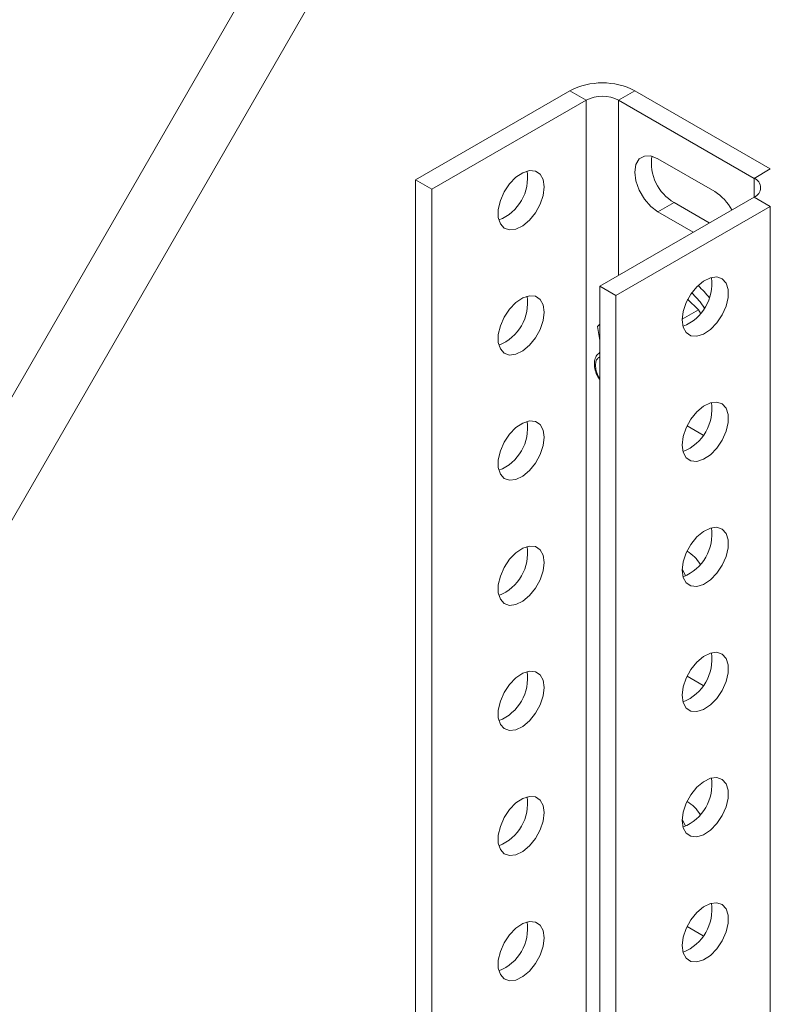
# Model space of a CAD drawing. Header units: millimetres. Extents: x -395 to 418, y -1783 to -26.
# Tile 10 of 35: x -124 to -26, y -1229 to -1100. Entities that reach past the tile are written whole.
import ezdxf

# ---------------------------------------------------------------- set-up
doc = ezdxf.new("R2010")
doc.units = ezdxf.units.MM

msp = doc.modelspace()

# ---------------------------------------------------------------- linework, layer by layer
at = {"color": 7, "linetype": 'Continuous', "lineweight": 15}
for p, q in [((-56.48, -1030.45), (-273.62, -1406.55)), ((-266.69, -1410.55), (-49.55, -1034.45)), ((-52.47, -1109.73), (-72.62, -1121.36)), ((-26.31, -1119.93), (-43.99, -1109.73)), ((-50.35, -1110.95), (-70.5, -1122.59)), ((-28.43, -1121.16), (-46.11, -1110.95)), ((-33.56, -1122.89), (-40.98, -1118.61)), ((-72.62, -1121.36), (-72.62, -1278.8)), ((-70.5, -1122.59), (-72.62, -1121.36)), ((-70.5, -1122.59), (-70.5, -1280.03)), ((-48.58, -1135.24), (-28.43, -1123.61)), ((-46.46, -1136.46), (-26.31, -1124.83)), ((-34.27, -1126.97), (-38.86, -1124.32)), ((-40.98, -1125.55), (-36.39, -1128.2)), ((-46.46, -1136.46), (-48.58, -1135.24)), ((-48.58, -1135.24), (-48.58, -1302.13)), ((-46.46, -1136.46), (-46.46, -1595.49)), ((-37.12, -1136.92), (-35.68, -1138.3)), ((-35.68, -1138.3), (-37.8, -1139.53)), ((-35.44, -1138.76), (-35.68, -1138.3)), ((-48.85, -1140.48), (-48.58, -1140.17)), ((-48.58, -1142.3), (-48.85, -1140.48)), ((-48.56, -1143.86), (-48.64, -1143.93)), ((-35.07, -1154.68), (-37.17, -1153.47)), ((-37.38, -1173.03), (-37.8, -1172.1)), ((-35.07, -1187.34), (-37.17, -1186.13)), ((-37.38, -1205.69), (-37.8, -1204.76)), ((-35.07, -1220), (-37.17, -1218.79))]:
    msp.add_line(p, q, dxfattribs=at)
at = {"color": 7, "linetype": 'Continuous', "lineweight": 0}
for p, q in [((-50.35, -1110.95), (-52.47, -1109.73)), ((-43.99, -1109.73), (-46.11, -1110.95)), ((-50.35, -1110.95), (-50.35, -1291.66)), ((-46.11, -1110.95), (-46.11, -1133.81)), ((-28.43, -1121.16), (-26.31, -1119.93)), ((-28.43, -1121.16), (-28.43, -1123.61)), ((-26.31, -1124.83), (-28.43, -1123.61)), ((-38.86, -1124.32), (-40.98, -1125.55)), ((-26.31, -1124.83), (-26.31, -1712.74))]:
    msp.add_line(p, q, dxfattribs=at)
at = {"color": 7, "linetype": 'Continuous', "lineweight": 15, "flags": 128}
for points in [[(-40.98, -1118.61), (-41.91, -1118.24), (-42.75, -1118.25), (-43.41, -1118.63), (-43.84, -1119.35), (-43.99, -1120.34), (-43.84, -1121.5), (-43.41, -1122.71), (-42.75, -1123.86), (-41.91, -1124.84), (-40.98, -1125.55)], [(-55.83, -1122.28), (-55.96, -1121.33), (-56.35, -1120.63), (-56.96, -1120.22), (-57.74, -1120.15), (-58.61, -1120.43), (-59.51, -1121.02), (-60.34, -1121.88), (-61.04, -1122.93), (-61.54, -1124.07), (-61.81, -1125.21), (-61.81, -1126.25), (-61.54, -1127.08), (-61.04, -1127.65), (-60.34, -1127.89), (-59.51, -1127.78), (-58.61, -1127.35), (-57.74, -1126.61), (-56.96, -1125.65), (-56.35, -1124.54), (-55.96, -1123.38), (-55.83, -1122.28)], [(-37.8, -1139.63), (-37.67, -1138.53), (-37.28, -1137.37), (-36.67, -1136.26), (-35.89, -1135.3), (-35.02, -1134.56), (-34.13, -1134.13), (-33.29, -1134.02), (-32.59, -1134.26), (-32.09, -1134.83), (-31.82, -1135.66), (-31.82, -1136.7), (-32.09, -1137.84), (-32.59, -1138.98), (-33.29, -1140.03), (-34.13, -1140.89), (-35.02, -1141.48), (-35.89, -1141.76), (-36.67, -1141.69), (-37.28, -1141.28), (-37.67, -1140.58), (-37.8, -1139.63)], [(-55.83, -1138.61), (-55.96, -1137.67), (-56.35, -1136.96), (-56.96, -1136.55), (-57.74, -1136.48), (-58.61, -1136.76), (-59.51, -1137.35), (-60.34, -1138.21), (-61.04, -1139.26), (-61.54, -1140.4), (-61.81, -1141.54), (-61.81, -1142.58), (-61.54, -1143.42), (-61.04, -1143.98), (-60.34, -1144.22), (-59.51, -1144.12), (-58.61, -1143.68), (-57.74, -1142.94), (-56.96, -1141.98), (-56.35, -1140.87), (-55.96, -1139.71), (-55.83, -1138.61)], [(-36.55, -1136.1), (-35.48, -1137.29), (-34.9, -1138.09)], [(-37.8, -1155.96), (-37.67, -1154.86), (-37.28, -1153.7), (-36.67, -1152.59), (-35.89, -1151.63), (-35.02, -1150.89), (-34.13, -1150.46), (-33.29, -1150.35), (-32.59, -1150.59), (-32.09, -1151.16), (-31.82, -1151.99), (-31.82, -1153.03), (-32.09, -1154.17), (-32.59, -1155.31), (-33.29, -1156.36), (-34.13, -1157.22), (-35.02, -1157.82), (-35.89, -1158.09), (-36.67, -1158.02), (-37.28, -1157.61), (-37.67, -1156.91), (-37.8, -1155.96)], [(-55.83, -1154.94), (-55.96, -1154), (-56.35, -1153.29), (-56.96, -1152.88), (-57.74, -1152.81), (-58.61, -1153.09), (-59.51, -1153.68), (-60.34, -1154.54), (-61.04, -1155.59), (-61.54, -1156.73), (-61.81, -1157.88), (-61.81, -1158.91), (-61.54, -1159.75), (-61.04, -1160.31), (-60.34, -1160.55), (-59.51, -1160.45), (-58.61, -1160.01), (-57.74, -1159.27), (-56.96, -1158.31), (-56.35, -1157.2), (-55.96, -1156.04), (-55.83, -1154.94)], [(-37.8, -1172.29), (-37.67, -1171.19), (-37.28, -1170.03), (-36.67, -1168.92), (-35.89, -1167.96), (-35.02, -1167.23), (-34.13, -1166.79), (-33.29, -1166.68), (-32.59, -1166.92), (-32.09, -1167.49), (-31.82, -1168.32), (-31.82, -1169.36), (-32.09, -1170.5), (-32.59, -1171.64), (-33.29, -1172.69), (-34.13, -1173.55), (-35.02, -1174.15), (-35.89, -1174.42), (-36.67, -1174.35), (-37.28, -1173.94), (-37.67, -1173.24), (-37.8, -1172.29)], [(-55.83, -1171.27), (-55.96, -1170.33), (-56.35, -1169.62), (-56.96, -1169.21), (-57.74, -1169.14), (-58.61, -1169.42), (-59.51, -1170.01), (-60.34, -1170.87), (-61.04, -1171.92), (-61.54, -1173.07), (-61.81, -1174.21), (-61.81, -1175.24), (-61.54, -1176.08), (-61.04, -1176.64), (-60.34, -1176.88), (-59.51, -1176.78), (-58.61, -1176.34), (-57.74, -1175.6), (-56.96, -1174.64), (-56.35, -1173.53), (-55.96, -1172.37), (-55.83, -1171.27)], [(-37.8, -1188.62), (-37.67, -1187.52), (-37.28, -1186.37), (-36.67, -1185.26), (-35.89, -1184.29), (-35.02, -1183.56), (-34.13, -1183.12), (-33.29, -1183.01), (-32.59, -1183.25), (-32.09, -1183.82), (-31.82, -1184.65), (-31.82, -1185.69), (-32.09, -1186.83), (-32.59, -1187.98), (-33.29, -1189.02), (-34.13, -1189.88), (-35.02, -1190.48), (-35.89, -1190.75), (-36.67, -1190.68), (-37.28, -1190.28), (-37.67, -1189.57), (-37.8, -1188.62)], [(-55.83, -1187.6), (-55.96, -1186.66), (-56.35, -1185.95), (-56.96, -1185.54), (-57.74, -1185.47), (-58.61, -1185.75), (-59.51, -1186.34), (-60.34, -1187.2), (-61.04, -1188.25), (-61.54, -1189.4), (-61.81, -1190.54), (-61.81, -1191.57), (-61.54, -1192.41), (-61.04, -1192.97), (-60.34, -1193.21), (-59.51, -1193.11), (-58.61, -1192.67), (-57.74, -1191.94), (-56.96, -1190.97), (-56.35, -1189.86), (-55.96, -1188.7), (-55.83, -1187.6)], [(-37.8, -1204.95), (-37.67, -1203.85), (-37.28, -1202.7), (-36.67, -1201.59), (-35.89, -1200.62), (-35.02, -1199.89), (-34.13, -1199.45), (-33.29, -1199.34), (-32.59, -1199.59), (-32.09, -1200.15), (-31.82, -1200.98), (-31.82, -1202.02), (-32.09, -1203.16), (-32.59, -1204.31), (-33.29, -1205.36), (-34.13, -1206.21), (-35.02, -1206.81), (-35.89, -1207.08), (-36.67, -1207.01), (-37.28, -1206.61), (-37.67, -1205.9), (-37.8, -1204.95)], [(-55.83, -1203.93), (-55.96, -1202.99), (-56.35, -1202.28), (-56.96, -1201.87), (-57.74, -1201.81), (-58.61, -1202.08), (-59.51, -1202.67), (-60.34, -1203.53), (-61.04, -1204.58), (-61.54, -1205.73), (-61.81, -1206.87), (-61.81, -1207.9), (-61.54, -1208.74), (-61.04, -1209.3), (-60.34, -1209.54), (-59.51, -1209.44), (-58.61, -1209), (-57.74, -1208.27), (-56.96, -1207.3), (-56.35, -1206.19), (-55.96, -1205.03), (-55.83, -1203.93)], [(-37.8, -1221.28), (-37.67, -1220.18), (-37.28, -1219.03), (-36.67, -1217.92), (-35.89, -1216.95), (-35.02, -1216.22), (-34.13, -1215.78), (-33.29, -1215.68), (-32.59, -1215.92), (-32.09, -1216.48), (-31.82, -1217.32), (-31.82, -1218.35), (-32.09, -1219.49), (-32.59, -1220.64), (-33.29, -1221.69), (-34.13, -1222.55), (-35.02, -1223.14), (-35.89, -1223.41), (-36.67, -1223.34), (-37.28, -1222.94), (-37.67, -1222.23), (-37.8, -1221.28)], [(-55.83, -1220.27), (-55.96, -1219.32), (-56.35, -1218.61), (-56.96, -1218.21), (-57.74, -1218.14), (-58.61, -1218.41), (-59.51, -1219), (-60.34, -1219.86), (-61.04, -1220.91), (-61.54, -1222.06), (-61.81, -1223.2), (-61.81, -1224.23), (-61.54, -1225.07), (-61.04, -1225.63), (-60.34, -1225.87), (-59.51, -1225.77), (-58.61, -1225.33), (-57.74, -1224.6), (-56.96, -1223.63), (-56.35, -1222.52), (-55.96, -1221.37), (-55.83, -1220.27)]]:
    msp.add_lwpolyline(points, dxfattribs=at)
at = {"color": 7, "linetype": 'Continuous', "lineweight": 15}
for centre, radius, start, end in [((-48.23, -1117.92), 9.22, 62.6097, 117.3903), ((-48.23, -1115.05), 4.61, 62.6097, 117.3903), ((-35.8, -1119.13), 6.03, 171.8292, 239.4393), ((-63.9, -1121.09), 5.91, 291.4243, 8.5811), ((-28.9, -1122.38), 1.31, 290.7834, 69.2166), ((-36.92, -1128.21), 6.3, 27.6877, 57.703), ((-39.87, -1134.96), 5.92, 291.5059, 7.9055), ((-43.89, -1144.11), 12.11, 37.3558, 47.4325), ((-63.9, -1137.43), 5.91, 291.4243, 8.5811), ((-39.85, -1151.3), 5.91, 291.4243, 8.5811), ((-63.9, -1153.76), 5.91, 291.4243, 8.5811), ((-39.85, -1167.64), 5.91, 291.4243, 8.5811), ((-63.9, -1170.09), 5.91, 291.4243, 8.5811), ((-40.25, -1174.64), 5.73, 33.0763, 57.5295), ((-39.85, -1183.97), 5.91, 291.4243, 8.5811), ((-63.9, -1186.42), 5.91, 291.4243, 8.5811), ((-39.85, -1200.3), 5.91, 291.4243, 8.5811), ((-63.9, -1202.75), 5.91, 291.4243, 8.5811), ((-40.25, -1207.3), 5.73, 33.0763, 57.5295), ((-39.85, -1216.63), 5.91, 291.4243, 8.5811), ((-63.9, -1219.08), 5.91, 291.4243, 8.5811)]:
    msp.add_arc(centre, radius, start, end, dxfattribs=at)
msp.add_open_spline([(-48.58, -1143.93), (-48.67, -1143.98), (-48.94, -1144.14), (-49.19, -1144.65), (-49.31, -1145.35), (-49.18, -1146.18), (-48.93, -1146.91), (-48.67, -1147.28), (-48.58, -1147.4)], degree=3, knots=[0, 0, 0, 0, 0.09083, 0.282657, 0.475312, 0.687192, 0.902121, 1, 1, 1, 1], dxfattribs=at)
at = {"color": 7, "linetype": 'Continuous', "lineweight": 0}
msp.add_open_spline([(-48.58, -1144.47), (-48.7, -1144.56), (-48.89, -1144.68), (-49.07, -1145.05), (-49.15, -1145.54), (-49.05, -1146.23), (-48.85, -1146.83), (-48.65, -1147.14), (-48.58, -1147.24)], degree=3, knots=[0, 0, 0, 0, 0.196091, 0.297299, 0.501896, 0.707405, 0.911746, 1, 1, 1, 1], dxfattribs=at)

doc.saveas('drawing.dxf')
